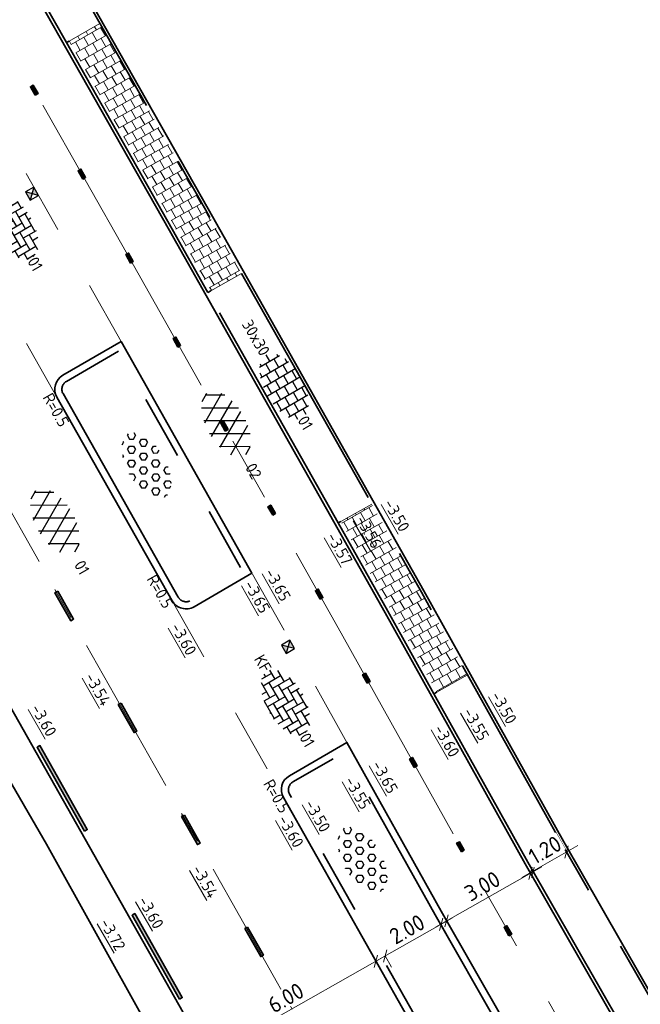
# Model space of a CAD drawing. Header units: metres. Extents: x 111691 to 117439, y 474133 to 478789.
# Tile 42 of 127: x 114581 to 114601, y 476140 to 476171. Entities that reach past the tile are written whole.
import ezdxf
from ezdxf.enums import TextEntityAlignment as Align

# ---------------------------------------------------------------- set-up
doc = ezdxf.new("R2010")
doc.units = ezdxf.units.M
for name, pattern in [('AM-AS', [16, 10, -2, 2, -2]), ('VH-GAZONBAND_100X200', [9.5, 7.5, -2]), ('VH-OPSLUITBAND_80X200', [14, 8, -2, 2, -2]), ('VH-RWSBAND', [24, 10, -2, 2, -2, 2, -2, 2, -2]), ('XX-HIDDEN', [4, 2, -2])]:
    doc.linetypes.add(name, pattern=pattern)
doc.layers.get('Defpoints').update_dxf_attribs({"lineweight": 25})
for name, color, linetype, lineweight in [('N-WE-AM-AS-G', 10, 'AM-AS', 18), ('N-WE-GR-GRAS_BERM-G', 80, 'Continuous', 35), ('N-WE-RI-HWA_KOLK-S', 150, 'Continuous', 25), ('N-WE-VH-HOOGTELABEL-T18', 2, 'Continuous', 18), ('N-WE-VH-KANTOPSLUITING-T18', 10, 'Continuous', 18), ('N-WE-VH-KANTOPSLUITING_GAZONBAND_100X200-G', 90, 'VH-GAZONBAND_100X200', 35), ('N-WE-VH-KANTOPSLUITING_OPSLUITBAND_100X200-G', 150, 'Continuous', 35), ('N-WE-VH-KANTOPSLUITING_OPSLUITBAND_80X200-G', 150, 'VH-OPSLUITBAND_80X200', 35), ('N-WE-VH-KANTOPSLUITING_TROTTOIRBAND_RWS_110 220-G', 210, 'VH-RWSBAND', 35), ('N-WE-VH-KANTOPSLUITING_VOORKANTBAND-G', 7, 'Continuous', 35), ('N-WE-VH-KANTVERHARDING-G', 1, 'Continuous', 35), ('N-WE-VH-MAATVOERING-M', 7, 'Continuous', 18), ('N-WE-VH-MATERIAALGRENS-G', 7, 'XX-HIDDEN', 18), ('N-WE-VH-VERHARDING_ASFALT-S', 7, 'Continuous', 25), ('N-WE-VH-VERHARDING_ASFALT_ROOD-S', 1, 'Continuous', 25), ('N-WE-VH-VERHARDING_BETONSTRAATSTEEN-S', 7, 'Continuous', 25), ('N-WE-VH-VERHARDING_LAGE_BEPLANTING-S', 70, 'Continuous', 25), ('N-WE-VH-VERHARDING_TEGEL-S', 7, 'Continuous', 25), ('N-WE-VH-VERHARDING_TEGEL60-A', 252, 'Continuous', 18), ('N-WE-VW-MARKERING-G', 7, 'Continuous', 35)]:
    doc.layers.add(name, color=color, linetype=linetype, lineweight=lineweight)
for name, color, linetype in [('N-WE-VW-MARKERING_LANGS_STREEP_13_010-A', 7, 'Continuous'), ('N-WE-VW-MARKERING_LANGS_STREEP_30270_010-A', 7, 'Continuous'), ('N-WE-VW-MARKERING_LANGS_STREEP_33_010-A', 7, 'Continuous')]:
    doc.layers.add(name, color=color, linetype=linetype)
doc.styles.add('NLCS-ISO', font='NLCS-ISO.ttf')
doc.styles.add('NLCS-ISO-ANNOTATIEF-T25', font='NLCS-ISO.ttf', dxfattribs={"height": 2.5})
doc.styles.add('NLCS-ISO-M200-T18', font='NLCS-ISO.ttf', dxfattribs={"height": 0.3599999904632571})
doc.dimstyles.new('NLCS-ANNOTATIEF-T25-SCHRAP_L2_H1', dxfattribs={"dimtxt": 2.5, "dimasz": 1.4, "dimexe": 2, "dimexo": 2, "dimgap": 0.7, "dimtad": 1, "dimzin": 0, "dimdsep": 46, "dimtxsty": 'NLCS-ISO-ANNOTATIEF-T25', "dimblk": 'OBLIQUE', "dimcen": 0, "dimdle": 2, "dimclrd": 256, "dimclre": 256, "dimclrt": 256, "dimadec": 1, "dimazin": 0, "dimtfac": 1, "dimtdec": 3, "dimtofl": 0, "dimtmove": 0, "dimatfit": 3, "dimldrblk": 'OBLIQUE', "dimfxl": 2, "dimfxlon": 1, "dimtfillclr": 256, "dimtolj": 1, "dimtzin": 0, "dimlwd": -1, "dimlwe": -1, "dimarcsym": 0})
pattern_1 = [(299.72, (0, 0), (0.2789973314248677, -0.1861732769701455), [0.3, -0.3]), (29.72000000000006, (0, 0), (-0.1487285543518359, 0.2605375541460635), [])]

# ---------------------------------------------------------------- blocks, each defined once
blk = doc.blocks.new('_Oblique')
at = {"color": 0, "linetype": 'ByBlock', "lineweight": -2}
blk.add_line((-0.5, -0.5), (0.5, 0.5), dxfattribs=at)
blk = doc.blocks.new('*D172')
at = {"layer": 'N-WE-VH-MAATVOERING-M', "transparency": 16777216}
for p, q in [((114596.9032998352, 476143.8976139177), (114598.6379428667, 476144.8931110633)), ((114598.2910143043, 476144.6940116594), (114598.4901137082, 476144.347083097)), ((114597.2502283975, 476144.0967133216), (114597.4493278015, 476143.7497847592))]:
    blk.add_line(p, q, dxfattribs=at)
at = {"layer": 'N-WE-VH-MAATVOERING-M', "transparency": 16777216, "xscale": 0.28, "yscale": 0.28, "zscale": 0.28}
for p, rotation in [((114598.2910143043, 476144.6940116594), 29.85115406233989), ((114597.2502283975, 476144.0967133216), 209.8511540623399)]:
    blk.add_blockref('_Oblique', p, dxfattribs=dict(at, rotation=rotation))
at = {"layer": 'N-WE-VH-MAATVOERING-M', "transparency": 16777216, "insert": (114597.6197479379, 476144.758437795), "char_height": 0.5, "attachment_point": 5, "rotation": 29.85115406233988, "style": 'NLCS-ISO-ANNOTATIEF-T25', "bg_fill": 3, "box_fill_scale": 1.1, "bg_fill_color": 256, "bg_fill_true_color": 13158600, "bg_fill_transparency": 0}
blk.add_mtext('\\A1;1.20', dxfattribs=at)
at = {"layer": 'Defpoints', "color": 0, "transparency": 16777216}
for p in [(114598.1313119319, 476144.9722913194), (114598.2910143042, 476144.6940116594), (114597.0905260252, 476144.3749929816)]:
    blk.add_point(p, dxfattribs=at)
blk = doc.blocks.new('*D174')
at = {"layer": 'Defpoints', "color": 0, "transparency": 16777216}
for p in [(114597.0024226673, 476144.3276231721), (114594.3915585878, 476142.8498955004), (114594.5582974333, 476142.555299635)]:
    blk.add_point(p, dxfattribs=at)
at = {"layer": 'N-WE-VH-MAATVOERING-M', "transparency": 16777216}
for p, q in [((114597.5172711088, 476144.2300544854), (114594.2101878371, 476142.3582724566)), ((114597.1691615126, 476144.0330273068), (114597.3661886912, 476143.6849177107)), ((114594.5582974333, 476142.555299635), (114594.7553246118, 476142.2071900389))]:
    blk.add_line(p, q, dxfattribs=at)
at = {"layer": 'N-WE-VH-MAATVOERING-M', "transparency": 16777216, "xscale": 0.28, "yscale": 0.28, "zscale": 0.28}
for p, rotation in [((114597.1691615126, 476144.0330273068), 29.50950543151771), ((114594.5582974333, 476142.555299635), 209.5095054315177)]:
    blk.add_blockref('_Oblique', p, dxfattribs=dict(at, rotation=rotation))
at = {"layer": 'N-WE-VH-MAATVOERING-M', "transparency": 16777216, "insert": (114595.6716279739, 476143.6335703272), "char_height": 0.5, "attachment_point": 5, "rotation": 29.509505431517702, "style": 'NLCS-ISO-ANNOTATIEF-T25', "bg_fill": 3, "box_fill_scale": 1.1, "bg_fill_color": 256, "bg_fill_true_color": 13158600, "bg_fill_transparency": 0}
blk.add_mtext('\\A1;3.00', dxfattribs=at)
blk = doc.blocks.new('*D177')
at = {"layer": 'Defpoints', "color": 0, "transparency": 16777216}
blk.add_point((114592.6501272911, 476141.4615693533), dxfattribs=at)
at = {"layer": 'N-WE-VH-MAATVOERING-M', "transparency": 16777216}
for p, q in [((114594.7379029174, 476142.6442659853), (114592.3020915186, 476141.2644117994)), ((114594.389867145, 476142.4471084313), (114594.587024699, 476142.0990726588)), ((114592.6501272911, 476141.4615693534), (114592.8472848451, 476141.1135335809))]:
    blk.add_line(p, q, dxfattribs=at)
at = {"layer": 'N-WE-VH-MAATVOERING-M', "transparency": 16777216, "xscale": 0.28, "yscale": 0.28, "zscale": 0.28}
for p, rotation in [((114594.389867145, 476142.4471084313), 29.53096637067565), ((114592.6501272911, 476141.4615693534), 209.5309663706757)]:
    blk.add_blockref('_Oblique', p, dxfattribs=dict(at, rotation=rotation))
at = {"layer": 'N-WE-VH-MAATVOERING-M', "transparency": 16777216, "insert": (114593.3277686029, 476142.2936737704), "char_height": 0.5, "attachment_point": 5, "rotation": 29.53096637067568, "style": 'NLCS-ISO-ANNOTATIEF-T25', "bg_fill": 3, "box_fill_scale": 1.1, "bg_fill_color": 256, "bg_fill_true_color": 13158600, "bg_fill_transparency": 0}
blk.add_mtext('\\A1;2.00', dxfattribs=at)
at = {"layer": 'Defpoints', "color": 0, "transparency": 16777216}
for p in [(114594.2174831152, 476142.7514123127), (114592.4777432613, 476141.7658732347)]:
    blk.add_point(p, dxfattribs=at)
blk = doc.blocks.new('*D178')
at = {"layer": 'Defpoints', "color": 0, "transparency": 16777216}
for p in [(114592.1875076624, 476141.6028697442), (114586.9658808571, 476138.6474316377), (114587.138295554, 476138.3428117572)]:
    blk.add_point(p, dxfattribs=at)
at = {"layer": 'N-WE-VH-MAATVOERING-M', "transparency": 16777216}
for p, q in [((114592.7080308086, 476141.4952790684), (114586.7901871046, 476138.1457825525)), ((114592.3599223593, 476141.2982498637), (114592.5569515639, 476140.9501414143)), ((114587.1382955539, 476138.3428117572), (114587.3353247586, 476137.9947033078))]:
    blk.add_line(p, q, dxfattribs=at)
at = {"layer": 'N-WE-VH-MAATVOERING-M', "transparency": 16777216, "xscale": 0.28, "yscale": 0.28, "zscale": 0.28}
for p, rotation in [((114592.3599223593, 476141.2982498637), 29.50983891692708), ((114587.1382955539, 476138.3428117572), 209.5098389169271)]:
    blk.add_blockref('_Oblique', p, dxfattribs=dict(at, rotation=rotation))
at = {"layer": 'N-WE-VH-MAATVOERING-M', "transparency": 16777216, "insert": (114589.5570054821, 476140.1599365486), "char_height": 0.5, "attachment_point": 5, "rotation": 29.509838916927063, "style": 'NLCS-ISO-ANNOTATIEF-T25', "bg_fill": 3, "box_fill_scale": 1.1, "bg_fill_color": 256, "bg_fill_true_color": 13158600, "bg_fill_transparency": 0}
blk.add_mtext('\\A1;6.00', dxfattribs=at)
blk = doc.blocks.new('SVH-ASFALT-SO')
at = {"ltscale": 0.1}
for p, q in [((-3.363759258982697, 2.173798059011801), (-1.827884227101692, 4.834011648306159)), ((-1.90966580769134, 0.6923617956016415), (0.9476199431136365, 5.64132588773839)), ((2.754090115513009, -0.2170218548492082), (-0.4687746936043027, 5.365143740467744)), ((0, 0), (3.267551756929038, 5.659565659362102)), ((4.867727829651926, 0.1220502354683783), (1.647185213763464, 5.700193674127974)), ((2.175571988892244, -0.2317987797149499), (5.321577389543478, 5.217242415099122)), ((6.701218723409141, 0.946350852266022), (4.043291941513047, 5.550015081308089)), ((0.3610377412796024, -0.07213355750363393), (-2.305319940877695, 4.546133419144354)), ((4.656575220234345, 0.06542487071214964), (7.070171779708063, 4.245896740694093)), ((7.827971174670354, 2.994758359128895), (7.146137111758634, 4.175729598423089)), ((-2.71961448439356, 1.263712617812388), (-3.454265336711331, 2.536165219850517))]:
    blk.add_line(p, q, dxfattribs=at)
at = {"style": 'NLCS-ISO'}
blk.add_attdef('KLEUR', text='', height=1.8, dxfattribs=at).set_placement((9.485913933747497, 2.74105960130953), align=Align.MIDDLE_LEFT)
at = {"style": 'NLCS-ISO', "flags": 1}
blk.add_attdef('FUNCTIE', text='', height=1.8, dxfattribs=at).set_placement((0.1159930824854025, -3.584775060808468), align=Align.MIDDLE_CENTER)
blk = doc.blocks.new('SVH-TEGEL_300X300_DUN_HALFST-SO')
for p, q in [((-4.499999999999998, -1.80215890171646), (-4.499999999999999, 1.80215890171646)), ((-3.698147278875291, 2.25), (-2.999999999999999, 2.25)), ((-2.999999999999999, -2.520600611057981), (-2.999999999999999, 2.520600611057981)), ((-1.499999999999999, -2.866499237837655), (-1.499999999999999, 2.866499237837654)), ((-1.499999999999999, 2.25), (0, 2.25)), ((1.110223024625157e-15, -2.972868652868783), (1.110223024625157e-15, 2.972868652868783)), ((1.500000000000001, -2.866499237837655), (1.500000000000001, 2.866499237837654)), ((1.5, 2.25), (3, 2.25)), ((3, -2.520600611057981), (3, 2.520600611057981)), ((4.500000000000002, -1.80215890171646), (4.5, 1.80215890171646)), ((-5.658165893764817, 0), (-4.5, 0)), ((-4.885117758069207, 1.5), (-4.499999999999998, 1.5)), ((-4.499999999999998, 0.7500000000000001), (-2.999999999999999, 0.7500000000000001)), ((-2.999999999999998, 1.5), (-1.499999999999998, 1.5)), ((-2.999999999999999, 0), (-1.499999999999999, 0)), ((-1.499999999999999, 0.7500000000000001), (1.110223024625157e-15, 0.7500000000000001)), ((2.220446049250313e-15, 1.5), (1.500000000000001, 1.5)), ((0, 0), (1.500000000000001, 0)), ((1.500000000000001, 0.7500000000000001), (3, 0.7500000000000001)), ((3.000000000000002, 1.5), (4.500000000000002, 1.5)), ((3, 0), (4.500000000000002, 0)), ((4.500000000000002, 0.7500000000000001), (5.47514610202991, 0.7500000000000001)), ((-4.885117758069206, -1.5), (-4.5, -1.5)), ((-4.5, -0.7500000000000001), (-3, -0.7500000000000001)), ((-2.999999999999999, -1.5), (-1.499999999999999, -1.5)), ((-1.5, -0.7500000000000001), (0, -0.7500000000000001)), ((1.110223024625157e-15, -1.5), (1.500000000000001, -1.5)), ((1.499999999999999, -0.7500000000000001), (3, -0.7500000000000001)), ((3, -1.5), (4.500000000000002, -1.5)), ((4.5, -0.7500000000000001), (5.47514610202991, -0.7500000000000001)), ((-3.69814727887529, -2.25), (-2.999999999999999, -2.25)), ((-1.499999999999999, -2.25), (1.110223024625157e-15, -2.25)), ((1.500000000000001, -2.25), (3, -2.25))]:
    blk.add_line(p, q)
at = {"style": 'NLCS-ISO'}
blk.add_attdef('FORMAAT', text='', height=1.8, dxfattribs=at).set_placement((-5.758165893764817, 0), align=Align.MIDDLE_RIGHT)
blk.add_attdef('KLEUR', text='', height=1.8, dxfattribs=at).set_placement((5.57514610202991, 0), align=Align.MIDDLE_LEFT)
at = {"style": 'NLCS-ISO', "flags": 1}
blk.add_attdef('FUNCTIE', text='', height=1.8, dxfattribs=at).set_placement((0.1159930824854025, -3.584775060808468), align=Align.MIDDLE_CENTER)
blk = doc.blocks.new('SVH-BSS_KEIFORMAAT_ELLEBOOG-SO')
at = {"ltscale": 0.1}
for p, q in [((-3.104154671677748, 2.485541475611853), (-1.871609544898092, 2.485541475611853)), ((-2.92160954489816, 2.48554147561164), (-2.92160954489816, -0.6644585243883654)), ((-1.871609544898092, 2.805519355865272), (-1.871609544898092, 0.3855414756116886)), ((-0.8216095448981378, 2.941359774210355), (-0.8216095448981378, 1.435541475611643)), ((-0.8216095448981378, 2.485541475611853), (2.32839045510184, 2.485541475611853)), ((0.2283904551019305, 2.970445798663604), (0.2283904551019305, 2.485541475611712)), ((1.278390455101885, 2.485541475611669), (1.278390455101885, -0.664458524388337)), ((2.32839045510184, 2.709488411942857), (2.32839045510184, 0.3855414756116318)), ((3.378390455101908, 2.384775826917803), (3.378390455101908, 1.4355414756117)), ((-5.610382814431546, 0.3855414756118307), (-3.971609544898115, 0.3855414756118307)), ((-5.02160954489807, 0.3855414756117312), (-5.02160954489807, -1.36993364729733)), ((-4.954776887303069, 1.435541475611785), (-2.92160954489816, 1.435541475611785)), ((-3.971609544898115, 1.435541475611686), (-3.971609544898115, -1.71445852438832)), ((-2.92160954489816, 0.3855414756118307), (0.2283904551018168, 0.3855414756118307)), ((-1.871609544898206, 1.435541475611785), (1.278390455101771, 1.435541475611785)), ((-0.8216095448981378, 0.385541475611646), (-0.8216095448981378, -2.76445852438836)), ((0.2283904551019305, 1.435541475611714), (0.2283904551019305, -1.714458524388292)), ((1.278390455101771, 0.3855414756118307), (4.428390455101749, 0.3855414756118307)), ((2.328390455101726, 1.435541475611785), (4.954776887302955, 1.435541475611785)), ((3.378390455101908, 0.3855414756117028), (3.378390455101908, -2.384775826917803)), ((4.428390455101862, 1.435541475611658), (4.428390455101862, -1.714458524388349)), ((5.47839045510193, 0.7434310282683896), (5.47839045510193, -0.6644585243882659)), ((5.478390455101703, 0.3855414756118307), (5.610382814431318, 0.3855414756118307)), ((-5.515026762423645, -0.6644585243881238), (-5.02160954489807, -0.6644585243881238)), ((-3.971609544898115, -0.6644585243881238), (-0.8216095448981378, -0.6644585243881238)), ((-1.871609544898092, -0.6644585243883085), (-1.871609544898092, -2.805519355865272)), ((0.2283904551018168, -0.6644585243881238), (3.378390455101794, -0.6644585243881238)), ((2.32839045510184, -0.6644585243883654), (2.32839045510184, -2.709488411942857)), ((4.428390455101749, -0.6644585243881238), (5.515026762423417, -0.6644585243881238)), ((-4.622465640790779, -1.714458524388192), (-1.871609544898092, -1.714458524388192)), ((-2.92160954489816, -1.714458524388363), (-2.92160954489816, -2.545893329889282)), ((-1.871609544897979, -2.764458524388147), (1.278390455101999, -2.764458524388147)), ((-0.8216095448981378, -1.714458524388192), (2.32839045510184, -1.714458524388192)), ((0.2283904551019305, -2.764458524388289), (0.2283904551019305, -2.970445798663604)), ((1.278390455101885, -1.714458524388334), (1.278390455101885, -2.895995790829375)), ((3.378390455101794, -1.714458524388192), (4.622465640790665, -1.714458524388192))]:
    blk.add_line(p, q, dxfattribs=at)
at = {"style": 'NLCS-ISO'}
blk.add_attdef('FORMAAT', text='', height=1.8, dxfattribs=at).set_placement((-5.710382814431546, -4.440892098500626e-15), align=Align.MIDDLE_RIGHT)
blk.add_attdef('KLEUR', text='', height=1.8, dxfattribs=at).set_placement((5.710382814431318, 0), align=Align.MIDDLE_LEFT)
at = {"style": 'NLCS-ISO', "flags": 1}
blk.add_attdef('FUNCTIE', text='', height=1.8, dxfattribs=at).set_placement((0.1159930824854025, -3.584775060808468), align=Align.MIDDLE_CENTER)
blk = doc.blocks.new('N-SRI-KOLK_STRAAT_300X300-SO')
h = blk.add_hatch(color=256)
h.dxf.hatch_style = 1
h.paths.add_polyline_path([(0.7499999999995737, 1.500000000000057), (-0.7500000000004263, 1.500000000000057), (-4.263256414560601e-13, 0.7500000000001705)])
h.paths.add_polyline_path([(-4.262840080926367e-13, 0.7500000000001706), (-0.7500000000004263, 2.842170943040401e-13), (0.7499999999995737, 2.842170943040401e-13)])
for p, q in [((-0.7500000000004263, 2.842170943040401e-13), (0.7499999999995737, 1.500000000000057)), ((0.7499999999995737, 2.842170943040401e-13), (-0.7500000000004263, 1.500000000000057))]:
    blk.add_line(p, q)
at = {"flags": 128}
blk.add_lwpolyline([(-0.7500000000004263, 2.842170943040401e-13), (0.7499999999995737, 2.842170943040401e-13), (0.7499999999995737, 1.500000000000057), (-0.7500000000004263, 1.500000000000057)], close=True, dxfattribs=at)
blk = doc.blocks.new('SVH-GRASPLAAT-SO')
at = {"ltscale": 0.1}
for p, q in [((-3.933128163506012, 1.386740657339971), (-3.620628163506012, 1.928006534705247)), ((-3.620628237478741, 1.928006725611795), (-2.995628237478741, 1.928006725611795)), ((-2.683128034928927, 1.386740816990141), (-2.995628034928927, 1.928006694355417)), ((-2.058128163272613, 2.469272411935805), (-1.863092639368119, 2.807083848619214)), ((-1.745628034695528, 1.92800669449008), (-2.058128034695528, 2.469272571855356)), ((-1.745628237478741, 1.928006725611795), (-1.120628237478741, 1.928006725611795)), ((-1.120628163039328, 1.928006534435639), (-0.8081281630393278, 2.469272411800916)), ((-0.8081280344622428, 2.469272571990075), (-1.068024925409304, 2.919427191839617)), ((-0.1831281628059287, 1.386740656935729), (0.1293718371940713, 1.928006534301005)), ((0.1293717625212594, 1.928006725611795), (0.7543717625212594, 1.928006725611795)), ((1.066871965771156, 1.386740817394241), (0.7543719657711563, 1.928006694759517)), ((1.69187183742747, 2.469272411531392), (1.884615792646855, 2.80311473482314)), ((2.004371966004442, 1.928006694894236), (1.691871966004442, 2.469272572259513)), ((2.004371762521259, 1.928006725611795), (2.629371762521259, 1.928006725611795)), ((2.629371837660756, 1.928006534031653), (2.941871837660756, 2.469272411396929)), ((2.941871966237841, 2.469272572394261), (2.892313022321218, 2.555111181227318)), ((3.566871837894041, 1.386740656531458), (3.879371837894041, 1.928006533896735)), ((3.879371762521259, 1.928006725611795), (4.306914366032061, 1.928006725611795)), ((4.81687196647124, 1.386740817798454), (4.631601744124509, 1.707638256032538)), ((-5.495628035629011, -0.2370568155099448), (-5.657562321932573, 0.04342159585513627)), ((-5.424520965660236, 0.8454749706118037), (-4.870628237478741, 0.8454749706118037)), ((-4.558128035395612, 0.3042090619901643), (-4.870628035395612, 0.8454749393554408)), ((-4.870628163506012, -0.2370569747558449), (-4.558128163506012, 0.3042089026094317)), ((-3.620628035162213, 0.8454749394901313), (-3.933128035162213, 1.386740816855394)), ((-3.620628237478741, 0.8454749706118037), (-2.995628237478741, 0.8454749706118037)), ((-2.995628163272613, 0.8454747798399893), (-2.683128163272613, 1.386740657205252)), ((-2.058128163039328, 0.3042089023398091), (-1.745628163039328, 0.8454747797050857)), ((-1.745628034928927, -0.2370568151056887), (-2.058128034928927, 0.3042090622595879)), ((-1.745628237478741, 0.8454749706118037), (-1.120628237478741, 0.8454749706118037)), ((-0.8081280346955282, 0.3042090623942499), (-1.120628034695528, 0.8454749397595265)), ((-1.120628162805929, -0.2370569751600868), (-0.8081281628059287, 0.3042089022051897)), ((0.1293719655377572, 0.8454749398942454), (-0.1831280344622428, 1.386740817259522)), ((0.1293717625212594, 0.8454749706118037), (0.7543717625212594, 0.8454749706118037)), ((0.7543718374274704, 0.8454747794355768), (1.06687183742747, 1.386740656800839)), ((1.691871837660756, 0.3042089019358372), (2.004371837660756, 0.8454747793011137)), ((2.004371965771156, -0.2370568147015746), (1.691871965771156, 0.304209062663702)), ((2.004371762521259, 0.8454749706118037), (2.629371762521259, 0.8454749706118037)), ((2.941871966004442, 0.3042090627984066), (2.629371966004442, 0.8454749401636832)), ((2.629371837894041, -0.2370569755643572), (2.941871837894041, 0.3042089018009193)), ((3.879371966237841, 0.8454749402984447), (3.566871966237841, 1.386740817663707)), ((3.879371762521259, 0.8454749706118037), (4.504371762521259, 0.8454749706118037)), ((4.50437183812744, 0.8454747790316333), (4.81687183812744, 1.38674065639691)), ((5.441871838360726, 0.3042089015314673), (5.569277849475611, 0.5248825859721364)), ((5.656691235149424, -0.06786882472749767), (5.44187196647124, 0.3042090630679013)), ((-5.495628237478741, -0.2370567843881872), (-4.870628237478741, -0.2370567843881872)), ((-5.070212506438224, -1.319588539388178), (-4.870628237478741, -1.319588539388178)), ((-4.658176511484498, -1.687565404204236), (-4.870628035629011, -1.319588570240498)), ((-3.933128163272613, -0.7783228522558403), (-3.620628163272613, -0.2370569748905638)), ((-3.620628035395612, -1.319588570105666), (-3.933128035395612, -0.7783226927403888)), ((-3.620628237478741, -0.2370567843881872), (-2.995628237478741, -0.2370567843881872)), ((-3.620628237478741, -1.319588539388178), (-2.995628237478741, -1.319588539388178)), ((-2.683128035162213, -0.7783226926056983), (-2.995628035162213, -0.2370568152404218)), ((-2.995628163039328, -1.31958872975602), (-2.683128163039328, -0.778322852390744)), ((-2.058128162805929, -1.860854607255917), (-1.745628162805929, -1.31958872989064)), ((-1.745628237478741, -0.2370567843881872), (-1.120628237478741, -0.2370567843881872)), ((-1.745628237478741, -1.319588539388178), (-1.120628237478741, -1.319588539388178)), ((-0.8081280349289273, -1.860854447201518), (-1.120628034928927, -1.319588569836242)), ((-0.1831281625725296, -0.7783228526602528), (0.1293718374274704, -0.2370569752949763)), ((0.1293719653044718, -1.31958856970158), (-0.1831280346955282, -0.7783226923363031)), ((0.1293717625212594, -0.2370567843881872), (0.7543717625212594, -0.2370567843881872)), ((0.1293717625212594, -1.319588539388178), (0.7543717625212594, -1.319588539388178)), ((1.066871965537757, -0.7783226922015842), (0.7543719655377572, -0.2370568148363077)), ((0.7543718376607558, -1.319588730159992), (1.066871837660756, -0.7783228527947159)), ((1.691871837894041, -1.860854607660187), (2.004371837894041, -1.319588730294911)), ((2.004371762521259, -0.2370567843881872), (2.629371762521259, -0.2370567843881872)), ((2.004371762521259, -1.319588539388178), (2.629371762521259, -1.319588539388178)), ((2.941871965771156, -1.860854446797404), (2.629371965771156, -1.319588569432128)), ((3.56687183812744, -0.7783228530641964), (3.87937183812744, -0.2370569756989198)), ((3.879371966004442, -1.319588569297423), (3.566871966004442, -0.7783226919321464)), ((3.879371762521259, -0.2370567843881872), (4.504371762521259, -0.2370567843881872)), ((3.879371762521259, -1.319588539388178), (4.504371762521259, -1.319588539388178)), ((4.816871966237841, -0.7783226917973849), (4.504371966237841, -0.2370568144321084)), ((4.504371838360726, -1.319588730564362), (4.816871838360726, -0.7783228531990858)), ((-3.33358150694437, -2.402120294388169), (-2.995628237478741, -2.402120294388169)), ((-2.910614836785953, -2.549367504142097), (-2.995628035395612, -2.402120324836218)), ((-1.745628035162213, -2.402120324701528), (-2.058128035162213, -1.860854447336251)), ((-1.745628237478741, -2.402120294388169), (-1.120628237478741, -2.402120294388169)), ((-1.12062816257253, -2.402120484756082), (-0.8081281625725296, -1.860854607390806)), ((-0.1831281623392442, -2.943386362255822), (0.1293718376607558, -2.402120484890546)), ((-0.1668527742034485, -2.971575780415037), (-0.1831280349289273, -2.943386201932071)), ((0.1293717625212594, -2.402120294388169), (0.7543717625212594, -2.402120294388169)), ((1.053859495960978, -2.920847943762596), (0.7543719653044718, -2.402120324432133)), ((2.004371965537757, -2.402120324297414), (1.691871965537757, -1.860854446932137)), ((2.004371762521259, -2.402120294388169), (2.629371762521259, -2.402120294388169)), ((2.62937183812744, -2.402120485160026), (2.94187183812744, -1.860854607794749))]:
    blk.add_line(p, q, dxfattribs=at)
at = {"style": 'NLCS-ISO', "flags": 1}
blk.add_attdef('FUNCTIE', text='', height=1.8, dxfattribs=at).set_placement((0.1159930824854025, -3.584775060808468), align=Align.MIDDLE_CENTER)

msp = doc.modelspace()

# ---------------------------------------------------------------- hatches: boundary and pattern name
at = {"layer": 'N-WE-VH-VERHARDING_TEGEL60-A'}
h = msp.add_hatch(dxfattribs=at)
h.set_pattern_fill('AVH-TEGEL_300X300_HALFST-SO', color=256, angle=299.72, pattern_type=2)
h.set_pattern_definition(pattern_1)
h.paths.add_polyline_path([(114583.7748971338, 476170.4493723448), (114582.818299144, 476169.9063067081), (114586.1086043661, 476164.1105075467), (114587.2197563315, 476162.1429341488), (114588.1775744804, 476162.6838448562), (114587.0658136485, 476164.6524964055)])
h = msp.add_hatch(dxfattribs=at)
h.set_pattern_fill('AVH-TEGEL_300X300_HALFST-SO', color=256, angle=299.72, pattern_type=2)
h.set_pattern_definition(pattern_1)
h.paths.add_polyline_path([(114592.2270103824, 476155.5133023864), (114591.2691922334, 476154.9723916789), (114592.8162800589, 476152.2328855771), (114594.2514785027, 476149.6632257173), (114595.2118417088, 476150.1996047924), (114593.7754336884, 476152.7714303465)])
at = {"layer": 'N-WE-VW-MARKERING_LANGS_STREEP_13_010-A'}
h = msp.add_hatch(color=256, dxfattribs=at)
h.dxf.hatch_style = 1
h.paths.add_polyline_path([(114582.4595534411, 476152.8057774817), (114582.3725185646, 476152.7565339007), (114582.8649543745, 476151.8861851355), (114582.951989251, 476151.9354287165)])
h = msp.add_hatch(color=256, dxfattribs=at)
h.dxf.hatch_style = 1
h.paths.add_polyline_path([(114584.4292966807, 476149.3243824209), (114584.3422618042, 476149.2751388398), (114584.8346976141, 476148.4047900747), (114584.9217324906, 476148.4540336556)])
h = msp.add_hatch(color=256, dxfattribs=at)
h.dxf.hatch_style = 1
h.paths.add_polyline_path([(114586.3990399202, 476145.84298736), (114586.3120050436, 476145.7937437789), (114586.8044408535, 476144.9233950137), (114586.89147573, 476144.9726385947)])
at = {"layer": 'N-WE-VW-MARKERING_LANGS_STREEP_30270_010-A'}
h = msp.add_hatch(color=256, dxfattribs=at)
h.dxf.hatch_style = 1
h.paths.add_polyline_path([(114581.760795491, 476168.2243845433), (114581.8477589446, 476168.2737541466), (114581.6996501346, 476168.5346445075), (114581.612686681, 476168.4852749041)])
h = msp.add_hatch(color=256, dxfattribs=at)
h.dxf.hatch_style = 1
h.paths.add_polyline_path([(114583.2418835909, 476165.6154809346), (114583.3288470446, 476165.6648505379), (114583.1807382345, 476165.9257408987), (114583.093774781, 476165.8763712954)])
h = msp.add_hatch(color=256, dxfattribs=at)
h.dxf.hatch_style = 1
h.paths.add_polyline_path([(114584.7223760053, 476163.006359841), (114584.809442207, 476163.0555480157), (114584.6618777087, 476163.3167465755), (114584.574811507, 476163.2675584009)])
h = msp.add_hatch(color=256, dxfattribs=at)
h.dxf.hatch_style = 1
h.paths.add_polyline_path([(114586.1975829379, 476160.3941357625), (114586.284657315, 476160.4433094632), (114586.137136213, 476160.7045325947), (114586.0500618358, 476160.655358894)])
h = msp.add_hatch(color=256, dxfattribs=at)
h.dxf.hatch_style = 1
h.paths.add_polyline_path([(114587.6727939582, 476157.7819044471), (114587.7598683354, 476157.8310781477), (114587.6123472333, 476158.0923012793), (114587.5252728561, 476158.0431275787)])
h = msp.add_hatch(color=256, dxfattribs=at)
h.dxf.hatch_style = 1
h.paths.add_polyline_path([(114589.1480049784, 476155.1696731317), (114589.2350793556, 476155.2188468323), (114589.0875582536, 476155.4800699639), (114589.0004838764, 476155.4308962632)])
h = msp.add_hatch(color=256, dxfattribs=at)
h.dxf.hatch_style = 1
h.paths.add_polyline_path([(114590.6232159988, 476152.5574418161), (114590.710290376, 476152.6066155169), (114590.5627692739, 476152.8678386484), (114590.4756948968, 476152.8186649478)])
h = msp.add_hatch(color=256, dxfattribs=at)
h.dxf.hatch_style = 1
h.paths.add_polyline_path([(114592.0915432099, 476149.9416153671), (114592.178848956, 476149.9903771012), (114592.0325637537, 476150.2522943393), (114591.9452580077, 476150.2035326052)])
h = msp.add_hatch(color=256, dxfattribs=at)
h.dxf.hatch_style = 1
h.paths.add_polyline_path([(114593.5543952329, 476147.3224429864), (114593.6417009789, 476147.3712047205), (114593.4954157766, 476147.6331219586), (114593.4081100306, 476147.5843602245)])
h = msp.add_hatch(color=256, dxfattribs=at)
h.dxf.hatch_style = 1
h.paths.add_polyline_path([(114595.0172472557, 476144.7032706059), (114595.1045530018, 476144.75203234), (114594.9582677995, 476145.013949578), (114594.8709620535, 476144.9651878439)])
at = {"layer": 'N-WE-VW-MARKERING_LANGS_STREEP_33_010-A', "transparency": 33554687}
h = msp.add_hatch(color=256, dxfattribs=at)
h.dxf.hatch_style = 1
h.paths.add_polyline_path([(114583.2937996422, 476145.3406722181), (114583.3808345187, 476145.389915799), (114581.9035270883, 476148.0009620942), (114581.8164922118, 476147.9517185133)])
h = msp.add_hatch(color=256, dxfattribs=at)
h.dxf.hatch_style = 1
h.paths.add_polyline_path([(114586.2484145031, 476140.1185796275), (114586.3354493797, 476140.1678232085), (114584.8581419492, 476142.7788695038), (114584.7711070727, 476142.7296259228)])

# ---------------------------------------------------------------- linework, layer by layer
at = {"layer": 'N-WE-AM-AS-G', "ltscale": 0.5}
msp.add_lwpolyline([(114412.5479636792, 476424.3021998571), (114445.2100963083, 476391.605688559, -0.06759917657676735), (114453.3536034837, 476380.8907418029), (114594.6709967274, 476131.1212972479)], format="xyb", dxfattribs=at)
at = {"layer": 'N-WE-GR-GRAS_BERM-G'}
msp.add_lwpolyline([(114604.634382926, 476104.812862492), (114601.821468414, 476109.593746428), (114596.028573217, 476120.270879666), (114589.835049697, 476131.046877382), (114582.108741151, 476144.939589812), (114576.23329779, 476155.071193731), (114569.63121444, 476166.737024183), (114562.5493673, 476179.1425464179), (114557.309746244, 476188.339136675), (114551.734127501, 476198.547949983), (114546.192501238, 476207.753688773)], dxfattribs=at)
at = {"layer": 'N-WE-VH-KANTOPSLUITING_GAZONBAND_100X200-G'}
for points in [[(114582.7313356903, 476169.8569371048), (114577.9494736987, 476178.2800802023), (114574.5112208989, 476184.3776275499)], [(114591.1821178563, 476154.9232179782), (114587.1326819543, 476162.0937604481)], [(114600.0744109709, 476139.1677702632), (114597.0897284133, 476144.3763849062), (114594.1641727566, 476149.6144639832)]]:
    msp.add_lwpolyline(points, dxfattribs=at)
at = {"layer": 'N-WE-VH-KANTOPSLUITING_OPSLUITBAND_100X200-G'}
for points in [[(114587.1326819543, 476162.0937604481), (114586.0215853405, 476164.0612358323), (114582.7313356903, 476169.8569371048)], [(114594.1641727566, 476149.6144639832), (114592.7291471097, 476152.1838144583), (114591.1821178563, 476154.9232179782)]]:
    msp.add_lwpolyline(points, dxfattribs=at)
at = {"layer": 'N-WE-VH-KANTOPSLUITING_OPSLUITBAND_80X200-G', "flags": 128}
msp.add_lwpolyline([(114465.8535684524, 476447.4510131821), (114458.3269877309, 476443.1704448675, 0.114881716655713), (114444.9753103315, 476430.8347334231), (114444.1863977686, 476429.6720478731, -0.09415866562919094), (114441.031187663, 476426.5075713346, 0.3899029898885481), (114440.3942924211, 476423.7646360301), (114454.0490542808, 476399.6591660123), (114456.5329884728, 476395.2443770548), (114462.85176966, 476384.0574213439), (114473.2291661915, 476365.6857918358), (114478.2698039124, 476356.8098979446), (114484.7630297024, 476345.3279359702), (114490.9881601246, 476334.3488716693), (114496.1490812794, 476325.2189908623), (114502.9023915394, 476313.343410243), (114508.2826198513, 476303.790822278), (114514.5640791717, 476292.5948589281), (114520.1883560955, 476282.8171869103), (114525.9193540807, 476272.594701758), (114533.2439340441, 476259.7153590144), (114538.3691979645, 476250.6033657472), (114547.5756865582, 476234.2775375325), (114553.0397152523, 476224.5078950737), (114560.6518686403, 476211.2246363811), (114567.5384171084, 476199.1248060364), (114570.8343835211, 476193.3459561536), (114574.8982662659, 476186.1343670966), (114578.9938946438, 476178.8710014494), (114587.0658136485, 476164.6524964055), (114593.7754336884, 476152.7714303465), (114598.134181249, 476144.967284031), (114602.2913563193, 476137.7125349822), (114607.2528049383, 476128.776648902), (114610.3862432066, 476123.2590514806, 0.07183938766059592), (114618.6374684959, 476112.6255723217), (114623.9731431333, 476107.4780690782, -0.1065977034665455), (114632.7907631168, 476104.6007490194, 0.263093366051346), (114634.7590809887, 476104.5745939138), (114638.3866329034, 476106.5621766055, -0.1299565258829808), (114641.3241475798, 476107.2896810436), (114643.3524184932, 476107.2578557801, 0.1331892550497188), (114646.4368630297, 476108.0425872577), (114649.0894104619, 476109.540100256)], format="xyb", dxfattribs=at)
at = {"layer": 'N-WE-VH-KANTOPSLUITING_TROTTOIRBAND_RWS_110 220-G', "flags": 128}
msp.add_lwpolyline([(114584.3517281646, 476160.2665605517), (114582.7288831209, 476159.3264517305, 0.411376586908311), (114582.6256045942, 476158.9461712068), (114586.2111197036, 476152.6160267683, 0.4170546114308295), (114586.5951039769, 476152.5117412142), (114588.2045910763, 476153.4440998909)], format="xyb", close=True, dxfattribs=at)
at = {"layer": 'N-WE-VH-KANTOPSLUITING_VOORKANTBAND-G', "flags": 128}
msp.add_lwpolyline([(114560.721337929, 476211.264310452), (114567.607944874, 476199.1643773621), (114570.903977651, 476193.385411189), (114574.967961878, 476186.173642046), (114579.063522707, 476178.910396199), (114587.135428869, 476164.691913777), (114593.845186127, 476152.810604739), (114598.203811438, 476145.006677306), (114602.361036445, 476137.751841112), (114607.322560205, 476128.815819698), (114610.455808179, 476123.2985573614, 0.07183938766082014), (114618.6930126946, 476112.6831469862), (114624.0088443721, 476107.5547869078, -0.1062814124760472), (114632.8310547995, 476104.6698618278, 0.2630933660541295), (114634.7206399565, 476104.6447529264), (114638.3481918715, 476106.6323356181, -0.1299565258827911), (114641.3254026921, 476107.3696711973), (114643.3536736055, 476107.3378459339, 0.1331892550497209), (114646.3975333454, 476108.1122519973), (114649.0500807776, 476109.6097649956)], format="xyb", dxfattribs=at)
at = {"layer": 'N-WE-VH-KANTOPSLUITING_VOORKANTBAND-G'}
for points in [[(114582.818299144, 476169.9063067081), (114582.7313356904, 476169.8569371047)], [(114587.2197563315, 476162.1429341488), (114587.1332458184, 476162.092761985)], [(114591.2691922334, 476154.9723916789), (114591.1821178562, 476154.9232179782)], [(114594.2514785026, 476149.6632257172), (114594.1641727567, 476149.6144639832)]]:
    msp.add_lwpolyline(points, dxfattribs=at)
at = {"layer": 'N-WE-VH-KANTOPSLUITING_VOORKANTBAND-G', "flags": 128}
msp.add_lwpolyline([(114584.4339159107, 476160.5684201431), (114582.618605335, 476159.5168166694, 0.4113765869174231), (114582.4341793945, 476158.8377443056), (114586.0196945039, 476152.5075998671, 0.417054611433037), (114586.7053807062, 476152.3213756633), (114588.503156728, 476153.3628081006)], format="xyb", close=True, dxfattribs=at)
at = {"layer": 'N-WE-VH-KANTVERHARDING-G'}
msp.add_lwpolyline([(114466.058379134, 476352.3436996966), (114592.0599504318, 476129.6439898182)], dxfattribs=at)
at = {"layer": 'N-WE-VH-MATERIAALGRENS-G'}
for points in [[(114582.818299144, 476169.9063067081), (114583.7748971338, 476170.4493723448)], [(114577.5525833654, 476167.4691614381), (114582.435683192, 476158.8385951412)], [(114587.2197563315, 476162.1429341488), (114588.1775744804, 476162.6838448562)], [(114591.2691922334, 476154.9723916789), (114592.2270103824, 476155.5133023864)], [(114586.0181879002, 476152.5067474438), (114589.4818207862, 476146.3849980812)], [(114594.2514785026, 476149.6632257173), (114595.2118417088, 476150.1996047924)]]:
    msp.add_lwpolyline(points, dxfattribs=at)
at = {"layer": 'N-WE-VH-MATERIAALGRENS-G', "flags": 128}
for points in [[(114584.4333762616, 476160.569375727), (114583.323995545, 476162.5338126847), (114580.0354686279, 476168.3264794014)], [(114591.4587576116, 476148.1009470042), (114590.0262401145, 476150.665806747), (114588.5026173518, 476153.3637632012)]]:
    msp.add_lwpolyline(points, dxfattribs=at)
at = {"layer": 'N-WE-VW-MARKERING-G'}
for points in [[(114581.760795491, 476168.2243845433), (114581.8477589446, 476168.2737541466), (114581.6996501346, 476168.5346445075), (114581.612686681, 476168.4852749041)], [(114583.2418835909, 476165.6154809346), (114583.3288470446, 476165.6648505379), (114583.1807382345, 476165.9257408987), (114583.093774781, 476165.8763712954)], [(114584.7223760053, 476163.006359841), (114584.809442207, 476163.0555480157), (114584.6618777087, 476163.3167465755), (114584.574811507, 476163.2675584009)], [(114586.1975829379, 476160.3941357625), (114586.284657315, 476160.4433094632), (114586.137136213, 476160.7045325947), (114586.0500618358, 476160.655358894)], [(114587.6727939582, 476157.7819044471), (114587.7598683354, 476157.8310781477), (114587.6123472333, 476158.0923012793), (114587.5252728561, 476158.0431275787)], [(114589.1480049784, 476155.1696731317), (114589.2350793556, 476155.2188468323), (114589.0875582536, 476155.4800699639), (114589.0004838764, 476155.4308962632)], [(114582.4595534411, 476152.8057774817), (114582.3725185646, 476152.7565339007), (114582.8649543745, 476151.8861851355), (114582.951989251, 476151.9354287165)], [(114590.6232159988, 476152.5574418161), (114590.710290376, 476152.6066155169), (114590.5627692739, 476152.8678386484), (114590.4756948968, 476152.8186649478)], [(114592.0915432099, 476149.9416153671), (114592.178848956, 476149.9903771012), (114592.0325637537, 476150.2522943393), (114591.9452580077, 476150.2035326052)], [(114584.4292966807, 476149.3243824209), (114584.3422618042, 476149.2751388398), (114584.8346976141, 476148.4047900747), (114584.9217324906, 476148.4540336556)], [(114583.2937996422, 476145.3406722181), (114583.3808345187, 476145.389915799), (114581.9035270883, 476148.0009620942), (114581.8164922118, 476147.9517185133)], [(114593.5543952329, 476147.3224429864), (114593.6417009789, 476147.3712047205), (114593.4954157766, 476147.6331219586), (114593.4081100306, 476147.5843602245)], [(114586.3990399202, 476145.84298736), (114586.3120050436, 476145.7937437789), (114586.8044408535, 476144.9233950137), (114586.89147573, 476144.9726385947)], [(114595.0172472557, 476144.7032706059), (114595.1045530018, 476144.75203234), (114594.9582677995, 476145.013949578), (114594.8709620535, 476144.9651878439)], [(114586.2484145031, 476140.1185796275), (114586.3354493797, 476140.1678232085), (114584.8581419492, 476142.7788695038), (114584.7711070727, 476142.7296259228)]]:
    msp.add_lwpolyline(points, close=True, dxfattribs=at)

# ---------------------------------------------------------------- block references
at = {"layer": 'N-WE-RI-HWA_KOLK-S', "xscale": 0.2, "yscale": 0.2, "zscale": 0.2, "rotation": 120.3388765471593}
for p in [(114581.7892506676, 476165.2372315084), (114589.7534915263, 476151.1487765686)]:
    msp.add_blockref('N-SRI-KOLK_STRAAT_300X300-SO', p, dxfattribs=at)
at = {"layer": 'N-WE-VH-VERHARDING_ASFALT-S', "xscale": 0.2, "yscale": 0.2, "zscale": 0.2, "rotation": 300.1117835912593}
msp.add_blockref('SVH-ASFALT-SO', (114581.6849086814, 476155.0819681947), dxfattribs=at).add_auto_attribs({'KLEUR': '01'})
at = {"layer": 'N-WE-VH-VERHARDING_ASFALT_ROOD-S', "xscale": 0.2, "yscale": 0.2, "zscale": 0.2, "rotation": 300.1117835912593}
msp.add_blockref('SVH-ASFALT-SO', (114587.0080442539, 476158.105574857), dxfattribs=at).add_auto_attribs({'KLEUR': '02'})
at = {"layer": 'N-WE-VH-VERHARDING_BETONSTRAATSTEEN-S', "xscale": 0.2, "yscale": 0.2, "zscale": 0.2, "rotation": 300.1117835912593}
for p in [(114581.0842546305, 476164.1394909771), (114589.5456171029, 476149.3384327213)]:
    msp.add_blockref('SVH-BSS_KEIFORMAAT_ELLEBOOG-SO', p, dxfattribs=at).add_auto_attribs({'FORMAAT': 'KF', 'KLEUR': '01'})
at = {"layer": 'N-WE-VH-VERHARDING_LAGE_BEPLANTING-S', "xscale": 0.2, "yscale": 0.2, "zscale": 0.2, "rotation": 300.1117835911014}
for p in [(114585.2225224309, 476156.7120844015), (114591.9451215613, 476144.4537507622)]:
    msp.add_blockref('SVH-GRASPLAAT-SO', p, dxfattribs=at)
at = {"layer": 'N-WE-VH-VERHARDING_TEGEL-S', "xscale": 0.2, "yscale": 0.2, "zscale": 0.2, "rotation": 300.1117835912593}
msp.add_blockref('SVH-TEGEL_300X300_DUN_HALFST-SO', (114589.5033359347, 476159.1749999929), dxfattribs=at).add_auto_attribs({'FORMAAT': '30x30', 'KLEUR': '01'})

# ---------------------------------------------------------------- texts
at = {"layer": 'N-WE-VH-HOOGTELABEL-T18', "style": 'NLCS-ISO-M200-T18'}
for s, p in [('%%U-3.50', (114592.5882609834, 476155.5322451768)), ('%%U-3.56', (114591.7187942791, 476155.0279940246)), ('%%U-3.57', (114590.810608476, 476154.5012875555)), ('%%U-3.65', (114588.8820116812, 476153.3827891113)), ('%%U-3.65', (114588.240000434, 476153.0104517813)), ('%%U-3.60', (114585.9596072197, 476151.6879274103)), ('%%U-3.54', (114583.2867585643, 476150.1377967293)), ('%%U-3.50', (114595.9231046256, 476149.5541730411)), ('%%U-3.60', (114581.6075555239, 476149.1639353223)), ('%%U-3.55', (114595.0536379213, 476149.0499218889)), ('%%U-3.60', (114594.1454521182, 476148.5232154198)), ('%%U-3.65', (114592.2168553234, 476147.4047169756)), ('%%U-3.55', (114591.3704781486, 476146.9138567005)), ('%%U-3.50', (114590.1251061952, 476146.1915975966)), ('%%U-3.60', (114589.2944508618, 476145.7098552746)), ('%%U-3.54', (114586.6216022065, 476144.1597245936)), ('%%U-3.60', (114584.942399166, 476143.1858631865)), ('%%U-3.72', (114583.7541303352, 476142.4967212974))]:
    msp.add_text(s, height=0.3600000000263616, rotation=299.7211522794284, dxfattribs=at).set_placement(p)
at = {"layer": 'N-WE-VH-KANTOPSLUITING-T18', "style": 'NLCS-ISO'}
for p in [(114581.9770642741, 476158.8285385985), (114585.2136005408, 476153.1836074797), (114588.8409343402, 476146.8204575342)]:
    msp.add_text('R=0.5', height=0.3599999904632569, rotation=299.72, dxfattribs=at).set_placement(p)

# ---------------------------------------------------------------- next in the draw order: dimensions: what is measured, and where the dimension line sits
at = {"layer": 'N-WE-VH-MAATVOERING-M'}
dim = msp.add_linear_dim(base=(114598.2910143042, 476144.6940116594), p1=(114597.0905260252, 476144.3749929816), p2=(114598.1313119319, 476144.9722913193), angle=29.851154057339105, dimstyle='NLCS-ANNOTATIEF-T25-SCHRAP_L2_H1', override={"dimtfill": 1}, dxfattribs=at)
dim.commit()
dim.dimension.update_dxf_attribs({"geometry": '*D172', "text_midpoint": (114597.8138698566, 476144.4201824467), "dimtype": 161})

# ---------------------------------------------------------------- next in the draw order: dimensions: what is measured, and where the dimension line sits
dim = msp.add_aligned_dim(p1=(114597.0024226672, 476144.3276231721), p2=(114594.3915585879, 476142.8498955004), distance=0.33850932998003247, dimstyle='NLCS-ANNOTATIEF-T25-SCHRAP_L2_H1', override={"dimtfill": 1}, dxfattribs=at)
dim.commit()
dim.dimension.update_dxf_attribs({"geometry": '*D174', "text_midpoint": (114595.6716279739, 476143.6335703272)})

# ---------------------------------------------------------------- next in the draw order: hatches: boundary and pattern name
at = {"layer": 'N-WE-VW-MARKERING_LANGS_STREEP_30270_010-A'}
h = msp.add_hatch(color=256, dxfattribs=at)
h.dxf.hatch_style = 1
h.paths.add_polyline_path([(114596.4965890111, 476142.0927958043), (114596.5833534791, 476142.1425142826), (114596.4341980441, 476142.4028076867), (114596.347433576, 476142.3530892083)])

# ---------------------------------------------------------------- next in the draw order: linework, layer by layer
at = {"layer": 'N-WE-VW-MARKERING-G'}
msp.add_lwpolyline([(114596.4965890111, 476142.0927958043), (114596.5833534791, 476142.1425142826), (114596.4341980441, 476142.4028076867), (114596.347433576, 476142.3530892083)], close=True, dxfattribs=at)

# ---------------------------------------------------------------- next in the draw order: dimensions: what is measured, and where the dimension line sits
at = {"layer": 'N-WE-VH-MAATVOERING-M'}
dim = msp.add_aligned_dim(p1=(114594.2174831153, 476142.7514123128), p2=(114592.4777432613, 476141.7658732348), distance=0.3497386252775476, dimstyle='NLCS-ANNOTATIEF-T25-SCHRAP_L2_H1', override={"dimtfill": 1}, dxfattribs=at)
dim.commit()
dim.dimension.update_dxf_attribs({"geometry": '*D177', "text_midpoint": (114593.3277686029, 476142.2936737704)})

# ---------------------------------------------------------------- next in the draw order: dimensions: what is measured, and where the dimension line sits
dim = msp.add_aligned_dim(p1=(114592.1875076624, 476141.6028697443), p2=(114586.9658808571, 476138.6474316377), distance=0.35002871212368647, dimstyle='NLCS-ANNOTATIEF-T25-SCHRAP_L2_H1', override={"dimtfill": 1}, dxfattribs=at)
dim.commit()
dim.dimension.update_dxf_attribs({"geometry": '*D178', "text_midpoint": (114589.5570054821, 476140.1599365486)})

# ---------------------------------------------------------------- next in the draw order: hatches: boundary and pattern name
at = {"layer": 'N-WE-VW-MARKERING_LANGS_STREEP_13_010-A'}
h = msp.add_hatch(color=256, dxfattribs=at)
h.dxf.hatch_style = 1
h.paths.add_polyline_path([(114588.3687831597, 476142.3615922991), (114588.2817482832, 476142.312348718), (114588.7741840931, 476141.4419999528), (114588.8612189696, 476141.4912435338)])

# ---------------------------------------------------------------- next in the draw order: linework, layer by layer
at = {"layer": 'N-WE-AM-AS-G', "flags": 128}
msp.add_lwpolyline([(114618.9475003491, 476104.3927466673), (114618.5435065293, 476107.6082200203, 0.1751401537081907), (114617.5396100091, 476109.5759961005, -0.07565155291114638), (114608.2269132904, 476121.3913226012), (114604.8113706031, 476127.4056710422), (114599.8525519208, 476136.3368204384), (114595.6971246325, 476143.5885194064), (114591.334098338, 476151.4003266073), (114584.62928093, 476163.2728884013), (114576.5569124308, 476177.4921852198), (114572.4589330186, 476184.7597204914), (114568.3985889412, 476191.9650299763), (114565.1049903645, 476197.7397305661), (114558.2204435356, 476209.8360438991), (114550.6030851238, 476223.1283853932), (114545.1343348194, 476232.906470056), (114535.9295139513, 476249.2293408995), (114530.8067371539, 476258.3369124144), (114523.4811849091, 476271.2179647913), (114517.7535446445, 476281.4344607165), (114512.1294908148, 476291.2117448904), (114505.8418258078, 476302.4187691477), (114500.4655690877, 476311.9643055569), (114493.7133380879, 476323.8379883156), (114488.5515459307, 476332.9694099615), (114482.3265396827, 476343.9482552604), (114475.8337840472, 476355.4293858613), (114470.7928028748, 476364.3058845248), (114460.4137951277, 476382.6803664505), (114454.0938659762, 476393.869354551), (114451.6107765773, 476398.282642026), (114450.9593022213, 476399.4327240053, 0.06747218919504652), (114442.8445125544, 476410.1042837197), (114436.4098086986, 476416.5457604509)], format="xyb", dxfattribs=at)
at = {"layer": 'N-WE-VH-KANTOPSLUITING_TROTTOIRBAND_RWS_110 220-G', "flags": 128}
msp.add_lwpolyline([(114597.0844499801, 476137.7079986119), (114594.200075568, 476142.7415639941), (114591.3753268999, 476147.79915258), (114589.7766937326, 476146.8735288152, 0.4113004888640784), (114589.6732975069, 476146.4933339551), (114592.3789843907, 476141.7112056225), (114595.1028436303, 476136.8969588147, 0.4158150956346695), (114595.4857530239, 476136.791900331)], format="xyb", close=True, dxfattribs=at)
at = {"layer": 'N-WE-VH-KANTOPSLUITING_VOORKANTBAND-G', "flags": 128}
msp.add_lwpolyline([(114618.5645723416, 476110.6711911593, -0.07565155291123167), (114609.5312565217, 476122.1320578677), (114606.1192818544, 476128.1401234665), (114601.1590542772, 476137.0738103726), (114597.002690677, 476144.3271433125), (114592.6419565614, 476152.1348464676), (114585.9345663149, 476164.0119641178), (114577.8624386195, 476178.2308367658), (114573.7655280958, 476185.496476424), (114569.7034789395, 476192.7048117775), (114566.4079602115, 476198.4828789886), (114559.5229926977, 476210.5799327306)], format="xyb", dxfattribs=at)
msp.add_lwpolyline([(114597.3847124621, 476137.6264974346), (114594.3915585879, 476142.8498955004), (114591.4584497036, 476148.1014983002), (114589.666456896, 476147.0639174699, 0.4113004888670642), (114589.4818207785, 476146.3849980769), (114592.1875076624, 476141.6028697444), (114594.9113669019, 476136.7886229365, 0.4158150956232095), (114595.5951336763, 476136.6010185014)], format="xyb", close=True, dxfattribs=at)
at = {"layer": 'N-WE-VW-MARKERING-G'}
msp.add_lwpolyline([(114588.3687831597, 476142.3615922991), (114588.2817482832, 476142.312348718), (114588.7741840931, 476141.4419999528), (114588.8612189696, 476141.4912435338)], close=True, dxfattribs=at)

doc.saveas('drawing.dxf')
